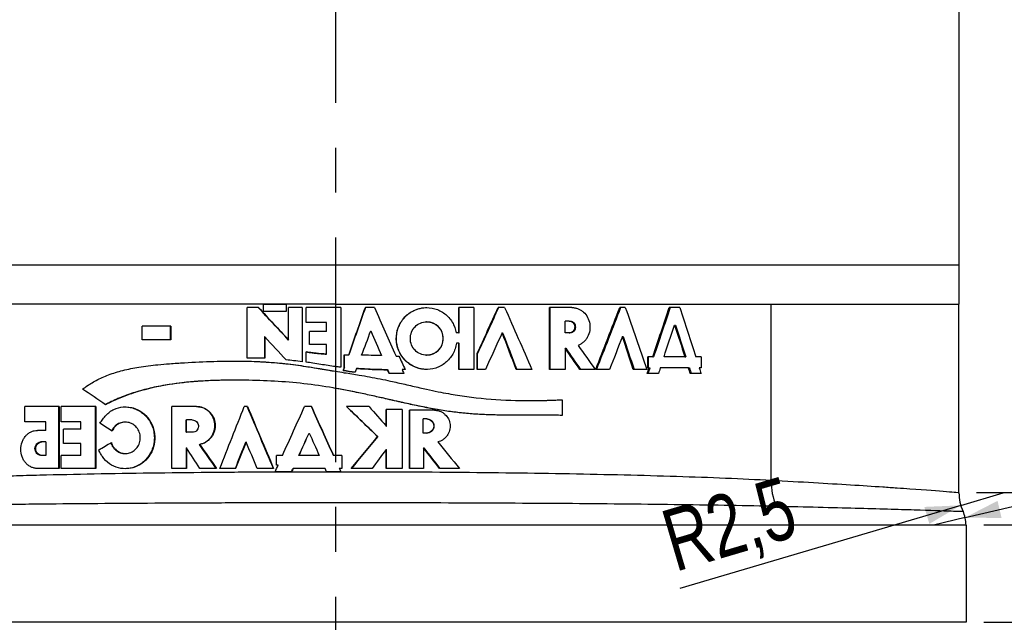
# Model space of a CAD drawing. Header units: millimetres. Extents: x 8 to 586, y 8 to 412.
# Tile 44 of 57: x 325 to 381, y 176 to 210. Entities that reach past the tile are written whole.
import ezdxf

# ---------------------------------------------------------------- set-up
doc = ezdxf.new("R2010")
doc.units = ezdxf.units.MM
doc.linetypes.add('CENTERX2', pattern=[20.32, 12.7, -2.54, 2.54, -2.54])
for name, color, linetype in [('CENTERLINE', 4, 'CENTERX2'), ('DETAIL', 3, 'Continuous'), ('DIMENSIONS', 2, 'Continuous')]:
    doc.layers.add(name, color=color, linetype=linetype)
doc.layers.add('OUTLINE', color=7, linetype='Continuous', lineweight=25)
doc.styles.add('SLDTEXTSTYLE0', font='TXT', dxfattribs={"width": 0.75})
doc.dimstyles.new('SLDDIMSTYLE1', dxfattribs={"dimtxt": 3.5, "dimasz": 2, "dimexe": 0, "dimexo": 0.0625, "dimgap": 0.875, "dimtad": 0, "dimtih": 1, "dimtoh": 1, "dimrnd": 1e-09, "dimzin": 12, "dimdsep": 46, "dimtxsty": 'SLDTEXTSTYLE0', "dimsah": 1, "dimcen": 0.09, "dimadec": 0, "dimazin": 3, "dimtfac": 1, "dimtofl": 0, "dimtmove": 0, "dimatfit": 3, "dimfxl": 0, "dimfrac": 2, "dimtolj": 1, "dimtzin": 12, "dimarcsym": 0})
doc.dimstyles.new('SLDDIMSTYLE2', dxfattribs={"dimtxt": 3.5, "dimasz": 2, "dimexe": 0, "dimexo": 0.0625, "dimgap": 0.875, "dimtad": 0, "dimtih": 1, "dimtoh": 1, "dimrnd": 1e-09, "dimzin": 12, "dimdsep": 46, "dimtxsty": 'SLDTEXTSTYLE0', "dimsah": 1, "dimcen": 0.09, "dimadec": 0, "dimazin": 3, "dimtol": 1, "dimtp": 0.05, "dimtm": 0.05, "dimtfac": 1, "dimtofl": 0, "dimtmove": 0, "dimatfit": 3, "dimfxl": 0, "dimfrac": 2, "dimtolj": 1, "dimarcsym": 0})
doc.dimstyles.new('SLDDIMSTYLE6', dxfattribs={"dimtxt": 3.5, "dimasz": 2, "dimexe": 0, "dimexo": 0.0625, "dimgap": 0.875, "dimtad": 1, "dimrnd": 1e-09, "dimzin": 12, "dimdsep": 46, "dimtxsty": 'SLDTEXTSTYLE0', "dimsah": 1, "dimcen": 0.09, "dimadec": 0, "dimazin": 3, "dimtfac": 1, "dimtofl": 0, "dimtmove": 0, "dimatfit": 3, "dimfxl": 0, "dimfrac": 2, "dimtolj": 1, "dimtzin": 12, "dimarcsym": 0})
doc.dimstyles.new('SLDDIMSTYLE7', dxfattribs={"dimtxt": 3.5, "dimasz": 2, "dimexe": 0, "dimexo": 0.0625, "dimgap": 0.875, "dimtad": 1, "dimrnd": 1e-09, "dimzin": 12, "dimdsep": 46, "dimtxsty": 'SLDTEXTSTYLE0', "dimsah": 1, "dimcen": 0, "dimadec": 0, "dimazin": 3, "dimtfac": 1, "dimtofl": 0, "dimtmove": 0, "dimatfit": 3, "dimfxl": 0, "dimfrac": 2, "dimtolj": 1, "dimtzin": 12, "dimarcsym": 0})

# ---------------------------------------------------------------- blocks, each defined once
blk = doc.blocks.new('_D_9')
at = {"layer": 'DIMENSIONS'}
for p, q in [((408.932, 289.39), (408.932, 187.296)), ((404.932, 187.296), (399.932, 183.394)), ((404.932, 187.296), (409.932, 187.296)), ((399.932, 183.394), (379.301, 183.394))]:
    blk.add_line(p, q, dxfattribs=at)
blk.add_solid([(408.932, 187.296), (409.432, 189.296), (408.432, 189.296)], dxfattribs=at)
at = {"layer": 'DIMENSIONS', "insert": (409.932, 189.03), "char_height": 3.5, "attachment_point": 1, "style": 'SLDTEXTSTYLE0'}
blk.add_mtext('206,58', dxfattribs=at)
blk = doc.blocks.new('_D_10')
at = {"layer": 'DIMENSIONS'}
for p, q in [((408.932, 187.296), (408.932, 181.684)), ((404.932, 181.684), (399.932, 181.572)), ((404.932, 181.684), (409.932, 181.684)), ((399.932, 181.572), (379.701, 181.572))]:
    blk.add_line(p, q, dxfattribs=at)
blk.add_solid([(408.932, 181.684), (409.432, 183.684), (408.432, 183.684)], dxfattribs=at)
at = {"layer": 'DIMENSIONS', "insert": (409.932, 183.418), "char_height": 3.5, "attachment_point": 1, "style": 'SLDTEXTSTYLE0'}
blk.add_mtext('208,41', dxfattribs=at)
blk = doc.blocks.new('_D_11')
at = {"layer": 'DIMENSIONS'}
for p, q in [((408.932, 181.684), (408.932, 176.072)), ((379.701, 176.072), (409.932, 176.072))]:
    blk.add_line(p, q, dxfattribs=at)
blk.add_solid([(408.932, 176.072), (409.432, 178.072), (408.432, 178.072)], dxfattribs=at)
at = {"layer": 'DIMENSIONS', "insert": (409.932, 177.806), "char_height": 3.5, "attachment_point": 1, "style": 'SLDTEXTSTYLE0'}
blk.add_mtext('213,91', dxfattribs=at)
blk = doc.blocks.new('_D_12')
at = {"layer": 'DIMENSIONS'}
for p, q in [((408.932, 176.072), (408.932, 163.572)), ((378.044, 163.572), (409.932, 163.572))]:
    blk.add_line(p, q, dxfattribs=at)
blk.add_solid([(408.932, 163.572), (409.432, 165.572), (408.432, 165.572)], dxfattribs=at)
at = {"layer": 'DIMENSIONS', "attachment_point": 1, "style": 'SLDTEXTSTYLE0'}
for s, insert, char_height in [('226,41', (409.932, 165.306), 3.5), ('±0,05', (425.449, 164.295), 2.5)]:
    blk.add_mtext(s, dxfattribs=dict(at, insert=insert, char_height=char_height))
blk = doc.blocks.new('_D_24')
at = {"layer": 'DIMENSIONS'}
for p, q in [((307.751, 230.712), (378.301, 230.712)), ((378.301, 230.712), (401.037, 230.712))]:
    blk.add_line(p, q, dxfattribs=at)
for points in [[(307.751, 230.712), (309.751, 230.212), (309.751, 231.212)], [(378.301, 230.712), (376.301, 231.212), (376.301, 230.212)]]:
    blk.add_solid(points, dxfattribs=at)
at = {"layer": 'DIMENSIONS', "char_height": 3.5, "attachment_point": 1, "style": 'SLDTEXTSTYLE0'}
for s, insert in [('%%c', (384.121, 235.223)), ('70,55', (389.4, 235.277))]:
    blk.add_mtext(s, dxfattribs=dict(at, insert=insert))
blk = doc.blocks.new('_D_29')
at = {"layer": 'DIMENSIONS'}
for q in [(380.801, 183.394), (362.519, 177.99)]:
    blk.add_line((378.403, 182.686), q, dxfattribs=at)
blk.add_solid([(378.403, 182.686), (376.343, 182.598), (376.627, 181.639)], dxfattribs=at)
at = {"layer": 'DIMENSIONS', "insert": (361.254, 182.271), "char_height": 3.5, "attachment_point": 1, "rotation": 16.4681, "style": 'SLDTEXTSTYLE0'}
blk.add_mtext('R2,5', dxfattribs=at)
blk = doc.blocks.new('_D_30')
at = {"layer": 'DIMENSIONS'}
for q in [(397.026, 186.329), (376.851, 181.572)]:
    blk.add_line((378.651, 181.997), q, dxfattribs=at)
blk.add_solid([(378.651, 181.997), (380.713, 181.969), (380.483, 182.942)], dxfattribs=at)
at = {"layer": 'DIMENSIONS', "insert": (384.433, 187.948), "char_height": 3.5, "attachment_point": 1, "rotation": 13.2655, "style": 'SLDTEXTSTYLE0'}
blk.add_mtext('R1,85', dxfattribs=at)

msp = doc.modelspace()

# ---------------------------------------------------------------- linework, layer by layer
at = {"layer": 'CENTERLINE'}
msp.add_line((343.02557, 401.03352), (343.02557, 148.79667), dxfattribs=at)
at = {"layer": 'DETAIL'}
for p, q in [((343.02557, 196.27238), (343.02557, 195.17238)), ((343.02557, 195.17238), (343.02557, 194.07237)), ((343.02557, 194.07237), (318.36684, 194.07237)), ((343.02557, 194.07237), (367.6843, 194.07237)), ((367.6843, 184.09083), (367.6843, 194.07237)), ((367.6843, 194.07237), (378.30057, 194.07237)), ((378.70057, 181.57238), (307.35057, 181.57238)), ((378.70057, 176.07238), (307.35057, 176.07238))]:
    msp.add_line(p, q, dxfattribs=at)
msp.add_arc((370.95559, 183.97177), 3.27346, 177.91564, 203.940323, dxfattribs=at)
for points, knots in [([(343.02557, 196.27238), (340.71683, 196.27238), (338.40814, 196.27238), (333.87938, 196.27238), (331.65941, 196.27238), (327.39341, 196.27238), (325.34748, 196.27238), (321.50818, 196.27238), (319.71491, 196.27238), (316.44985, 196.27238), (314.97815, 196.27238), (312.41281, 196.27238), (311.31924, 196.27238), (309.5522, 196.27238), (308.87878, 196.27238), (307.97796, 196.27238), (307.75057, 196.27238), (307.75057, 196.27238)], [0, 0, 0, 0, 0.125, 0.125, 0.25, 0.25, 0.375, 0.375, 0.5, 0.5, 0.625, 0.625, 0.75, 0.75, 0.875, 0.875, 1, 1, 1, 1]), ([(378.30057, 196.27238), (378.30057, 196.27238), (378.07318, 196.27238), (377.17236, 196.27238), (376.49894, 196.27238), (374.7319, 196.27238), (373.63833, 196.27238), (371.07299, 196.27238), (369.60129, 196.27238), (366.33623, 196.27238), (364.54296, 196.27238), (360.70366, 196.27238), (358.65773, 196.27238), (354.39173, 196.27238), (352.17176, 196.27238), (347.643, 196.27238), (345.33431, 196.27238), (343.02557, 196.27238)], [0, 0, 0, 0, 0.125, 0.125, 0.25, 0.25, 0.375, 0.375, 0.5, 0.5, 0.625, 0.625, 0.75, 0.75, 0.875, 0.875, 1, 1, 1, 1]), ([(367.6843, 184.09084), (366.02593, 184.17968), (364.2368, 184.25215), (361.35903, 184.34352), (360.36519, 184.37104), (358.34758, 184.41996), (357.31972, 184.44152), (355.22659, 184.47947), (354.16132, 184.49588), (351.99305, 184.52392), (350.88895, 184.53557), (347.52482, 184.5635), (345.27691, 184.57238), (341.8976, 184.57238), (340.76992, 184.57012), (338.51202, 184.56095), (337.37674, 184.55398), (334.03336, 184.52613), (331.8709, 184.49847), (328.72525, 184.4414), (327.69315, 184.41975), (326.17047, 184.38277), (325.6685, 184.36972), (324.68241, 184.34226), (324.19726, 184.32783), (321.81058, 184.25196), (320.02521, 184.17968), (318.36684, 184.09084)], [0, 0, 0, 0, 0.125, 0.125, 0.1875, 0.1875, 0.25, 0.25, 0.3125, 0.3125, 0.375, 0.375, 0.5, 0.5, 0.5625, 0.5625, 0.625, 0.625, 0.75, 0.75, 0.8125, 0.8125, 0.84375, 0.84375, 0.875, 0.875, 1, 1, 1, 1]), ([(378.30057, 183.39447), (378.30057, 183.39447), (378.24167, 183.39931), (378.00431, 183.41857), (377.82751, 183.43284), (377.12897, 183.48798), (376.44081, 183.54112), (375.29666, 183.62304), (375.05269, 183.64026), (374.54067, 183.67579), (374.27252, 183.69411), (373.43244, 183.75049), (372.82496, 183.78999), (370.86314, 183.91273), (369.37087, 184.00014), (367.6843, 184.09084)], [0, 0, 0, 0, 0.125, 0.125, 0.25, 0.25, 0.5, 0.5, 0.5625, 0.5625, 0.625, 0.625, 0.75, 0.75, 1, 1, 1, 1]), ([(318.08739, 182.64345), (319.74849, 182.6814), (321.54286, 182.71217), (323.94826, 182.74444), (324.43753, 182.75057), (325.43265, 182.76224), (325.9396, 182.76779), (327.47772, 182.7835), (328.52099, 182.79268), (331.70268, 182.81689), (333.89248, 182.82861), (337.28204, 182.84042), (338.43378, 182.84338), (340.72397, 182.84727), (341.86772, 182.84823), (345.29503, 182.84826), (347.5747, 182.84452), (350.98606, 182.83273), (352.10569, 182.82781), (354.30231, 182.81595), (355.38079, 182.80901), (357.49845, 182.79295), (358.53763, 182.78382), (360.57594, 182.76309), (361.57857, 182.75143), (363.51778, 182.7255), (364.45713, 182.7112), (366.26573, 182.67965), (367.1332, 182.66242), (367.96375, 182.64345)], [0, 0, 0, 0, 0.125, 0.125, 0.15625, 0.15625, 0.1875, 0.1875, 0.25, 0.25, 0.375, 0.375, 0.4375, 0.4375, 0.5, 0.5, 0.625, 0.625, 0.6875, 0.6875, 0.75, 0.75, 0.8125, 0.8125, 0.875, 0.875, 0.9375, 0.9375, 1, 1, 1, 1]), ([(367.96375, 182.64345), (369.64655, 182.605), (371.13461, 182.56787), (373.08904, 182.51568), (373.69388, 182.49888), (374.52981, 182.47489), (374.79654, 182.46709), (375.30568, 182.45197), (375.54821, 182.44464), (376.68564, 182.40975), (377.36936, 182.38709), (378.06255, 182.3636), (378.23781, 182.35752), (378.47274, 182.34933), (378.53045, 182.34729), (378.53045, 182.34729)], [0, 0, 0, 0, 0.25, 0.25, 0.375, 0.375, 0.4375, 0.4375, 0.5, 0.5, 0.75, 0.75, 0.875, 0.875, 1, 1, 1, 1])]:
    msp.add_open_spline(points, degree=3, knots=knots, dxfattribs=at)
at = {"layer": 'OUTLINE'}
for p, q in [((378.30057, 289.38953), (378.30057, 196.27238)), ((378.30057, 196.27238), (378.30057, 194.07237)), ((338.67755, 193.87238), (338.03917, 193.87238)), ((338.03917, 191.0138), (338.03917, 193.87238)), ((340.23967, 194.03685), (338.9654, 194.03685)), ((338.9654, 193.65936), (338.9654, 194.03685)), ((340.23191, 194.03685), (340.23191, 193.65936)), ((340.23967, 194.03685), (340.23967, 193.65936)), ((341.15027, 193.87238), (340.38114, 193.87238)), ((340.38114, 192.0375), (340.38114, 193.87238)), ((341.14505, 193.87238), (341.14505, 190.80429)), ((341.15027, 193.87238), (341.15027, 190.80429)), ((343.33773, 193.87238), (341.37073, 193.87238)), ((341.37073, 193.02276), (341.37073, 193.87238)), ((343.33773, 193.87238), (343.33773, 190.4948)), ((345.23762, 193.87238), (344.71937, 193.87238)), ((350.8478, 193.87238), (350.01514, 193.87238)), ((350.01514, 192.44335), (350.01514, 193.87238)), ((350.03463, 192.44335), (350.03463, 193.87238)), ((350.8478, 193.87238), (350.8478, 190.37238)), ((352.59933, 193.87238), (352.23207, 193.87238)), ((356.40629, 193.87238), (355.13988, 193.87238)), ((355.13988, 190.37238), (355.13988, 193.87238)), ((355.17364, 190.37238), (355.17364, 193.87238)), ((359.4267, 193.87238), (359.11037, 193.87238)), ((362.50673, 193.87238), (361.90984, 193.87238)), ((378.30057, 183.39447), (378.30057, 194.07237)), ((340.23967, 193.65936), (338.9654, 193.65936)), ((333.70833, 192.82811), (332.09352, 192.82811)), ((332.09352, 192.03856), (332.09352, 192.82811)), ((333.68236, 192.82811), (333.68236, 192.03856)), ((333.70833, 192.82811), (333.70833, 192.03856)), ((342.52658, 193.02276), (341.37073, 193.02276)), ((342.52658, 192.51714), (342.52658, 193.02276)), ((348.20249, 193.07239), (348.1881, 193.07239)), ((356.01784, 192.44083), (356.01784, 193.10351)), ((356.25923, 193.10351), (356.01784, 193.10351)), ((356.25923, 193.10351), (356.29612, 193.10351)), ((362.20922, 192.87721), (362.26268, 192.87721)), ((339.02099, 192.2122), (339.02099, 191.0138)), ((339.03212, 192.2122), (339.02099, 192.2122)), ((339.03212, 192.2122), (339.03212, 191.0138)), ((342.52658, 192.51714), (341.5546, 192.51714)), ((341.5546, 191.78624), (341.5546, 192.51714)), ((345.02924, 192.55095), (345.03482, 192.55095)), ((350.01514, 192.44335), (349.86544, 192.44335)), ((350.01514, 192.44335), (350.03463, 192.44335)), ((352.45934, 192.44335), (352.48563, 192.44335)), ((356.25923, 192.44083), (356.01784, 192.44083)), ((356.25923, 192.44083), (356.29612, 192.44083)), ((359.25985, 192.24483), (359.3051, 192.24483)), ((333.70833, 192.03856), (332.09352, 192.03856)), ((340.38114, 192.0375), (340.37377, 192.0375)), ((342.52641, 191.78624), (341.5546, 191.78624)), ((342.52641, 191.23974), (342.52641, 191.78624)), ((350.01514, 191.85699), (349.87461, 191.85699)), ((350.01514, 190.37238), (350.01514, 191.85699)), ((350.01514, 191.85699), (350.03463, 191.85699)), ((350.03463, 190.37238), (350.03463, 191.85699)), ((341.37073, 190.78828), (341.37073, 191.36248)), ((342.52641, 191.23974), (342.52502, 191.23974)), ((343.53062, 190.48845), (343.53062, 191.19643)), ((343.53203, 190.48845), (343.53203, 191.19643)), ((343.77729, 191.19038), (343.77939, 191.19038)), ((345.62776, 191.16021), (345.63502, 191.16021)), ((348.18805, 191.17238), (348.20244, 191.17238)), ((351.04467, 190.37238), (351.04467, 191.27484)), ((351.04467, 191.27484), (351.06702, 191.27484)), ((351.06702, 190.37238), (351.06702, 191.27484)), ((356.01784, 191.58249), (356.01784, 190.37238)), ((356.01784, 191.58249), (356.05405, 191.58249)), ((360.97769, 191.0871), (360.69622, 191.0871)), ((360.69622, 190.45595), (360.69622, 191.0871)), ((360.74547, 190.45595), (360.74547, 191.0871)), ((360.97769, 191.0871), (361.02773, 191.0871)), ((362.79553, 191.0871), (361.61564, 191.0871)), ((362.79553, 191.0871), (362.85063, 191.0871)), ((363.71359, 191.0871), (363.40987, 191.0871)), ((363.71359, 191.0871), (363.71359, 190.45595)), ((339.03212, 191.0138), (338.03917, 191.0138)), ((343.46756, 190.30901), (343.46879, 190.30901)), ((343.53062, 190.48845), (343.53203, 190.48845)), ((344.22386, 190.42814), (344.2272, 190.42814)), ((345.97304, 190.35716), (345.98126, 190.35716)), ((346.89573, 190.13739), (346.06749, 190.13739)), ((350.8478, 190.37238), (350.01514, 190.37238)), ((351.51503, 190.37238), (351.04467, 190.37238)), ((354.14431, 190.37238), (353.2563, 190.37238)), ((356.01784, 190.37238), (355.13988, 190.37238)), ((357.72373, 190.37238), (356.85405, 190.37238)), ((358.53824, 190.37238), (357.75216, 190.37238)), ((360.6436, 190.37238), (359.8736, 190.37238)), ((361.29786, 190.13739), (360.65604, 190.13739)), ((360.76414, 190.45595), (360.69622, 190.45595)), ((360.76414, 190.45595), (360.81358, 190.45595)), ((363.00048, 190.45595), (361.40467, 190.45595)), ((363.00048, 190.45595), (363.05615, 190.45595)), ((363.71359, 190.13739), (363.10357, 190.13739)), ((363.71359, 190.45595), (363.61196, 190.45595)), ((327.40009, 188.27238), (325.46117, 188.27238)), ((325.46117, 187.40288), (325.46117, 188.27238)), ((327.35654, 188.27238), (327.35654, 184.77238)), ((327.40009, 188.27238), (327.40009, 184.77238)), ((329.47875, 188.27238), (327.51847, 188.27238)), ((327.51847, 187.40288), (327.51847, 188.27238)), ((329.441, 188.27238), (329.441, 184.77238)), ((329.47875, 188.27238), (329.47875, 184.77238)), ((335.17553, 188.27238), (333.77676, 188.27238)), ((333.77676, 184.77238), (333.77676, 188.27238)), ((338.05529, 188.27238), (337.87121, 188.27238)), ((341.66957, 188.27238), (341.27939, 188.27238)), ((344.93194, 188.27238), (343.65695, 188.27238)), ((354.0494, 188.61403), (354.08013, 188.61403)), ((355.84648, 188.65856), (355.84648, 187.77487)), ((346.79953, 188.11422), (345.89941, 188.11422)), ((345.89941, 187.17413), (345.89941, 188.11422)), ((345.90742, 187.17413), (345.90742, 188.11422)), ((346.79953, 188.11422), (346.79953, 184.77238)), ((348.62831, 188.06656), (347.22292, 188.06656)), ((347.22292, 184.77238), (347.22292, 188.06656)), ((347.23462, 184.77238), (347.23462, 188.06656)), ((354.74033, 187.78629), (354.70777, 187.78629)), ((326.64753, 187.40288), (325.46117, 187.40288)), ((326.64753, 186.92585), (326.64753, 187.40288)), ((328.61705, 187.40288), (327.51847, 187.40288)), ((328.61705, 186.98654), (328.61705, 187.40288)), ((331.14817, 187.3934), (331.11507, 187.3934)), ((334.58278, 186.81743), (334.58278, 187.51538)), ((334.58278, 187.51538), (334.60624, 187.51538)), ((334.60624, 186.81743), (334.60624, 187.51538)), ((334.9301, 187.51538), (334.60624, 187.51538)), ((345.89941, 187.17413), (345.90742, 187.17413)), ((347.98681, 186.77605), (347.98681, 187.57222)), ((348.19383, 187.57222), (347.98681, 187.57222)), ((348.19383, 187.57222), (348.20823, 187.57222)), ((326.64753, 186.92585), (326.17507, 186.92585)), ((328.61705, 186.98654), (327.64298, 186.98654)), ((327.64298, 186.18337), (327.64298, 186.98654)), ((334.58278, 186.81743), (334.60624, 186.81743)), ((335.00815, 186.81743), (334.60624, 186.81743)), ((341.54143, 186.77605), (341.53729, 186.77605)), ((348.19383, 186.77605), (347.98681, 186.77605)), ((348.19383, 186.77605), (348.20823, 186.77605)), ((326.41622, 186.27664), (326.36993, 186.27664)), ((326.64753, 186.27664), (326.41622, 186.27664)), ((326.64753, 186.27664), (326.64753, 185.51505)), ((328.61705, 186.18337), (327.64298, 186.18337)), ((328.61705, 185.51505), (328.61705, 186.18337)), ((335.3335, 186.13747), (335.35488, 186.13747)), ((337.97694, 186.26348), (337.96286, 186.26348)), ((345.41589, 186.57591), (345.42255, 186.57591)), ((326.41622, 185.51505), (326.36993, 185.51505)), ((326.64753, 185.51505), (326.41622, 185.51505)), ((328.61705, 185.51505), (327.51847, 185.51505)), ((327.51847, 184.77238), (327.51847, 185.51505)), ((331.11447, 185.61967), (331.14757, 185.61967)), ((334.58278, 185.93774), (334.58278, 184.77238)), ((334.58278, 185.93774), (334.60624, 185.93774)), ((334.60624, 185.93774), (334.60624, 184.77238)), ((340.0359, 185.51505), (339.70004, 185.51505)), ((339.70004, 184.95693), (339.70004, 185.51505)), ((340.97218, 185.51505), (340.96646, 185.51505)), ((342.10994, 185.51505), (340.97218, 185.51505)), ((343.39132, 185.51505), (342.9131, 185.51505)), ((343.39132, 185.51505), (343.39132, 184.77238)), ((345.89941, 184.77238), (345.89941, 185.85414)), ((345.89941, 185.85414), (345.90742, 185.85414)), ((345.90742, 184.77238), (345.90742, 185.85414)), ((348.01138, 185.93774), (348.01138, 184.77238)), ((348.01138, 185.93774), (348.02528, 185.93774)), ((339.78458, 184.95693), (339.70004, 184.95693)), ((327.40009, 184.77238), (326.17507, 184.77238)), ((329.47875, 184.77238), (327.51847, 184.77238)), ((334.60624, 184.77238), (333.77676, 184.77238)), ((336.3058, 184.77238), (335.35488, 184.77238)), ((337.38291, 184.77238), (336.48772, 184.77238)), ((339.53038, 184.77238), (338.60429, 184.77238)), ((340.54971, 184.5785), (339.61427, 184.5785)), ((340.63714, 184.77238), (340.63049, 184.77238)), ((342.4449, 184.77238), (340.63714, 184.77238)), ((343.33559, 184.5785), (342.53235, 184.5785)), ((343.39132, 184.77238), (343.24812, 184.77238)), ((345.09937, 184.77238), (343.92664, 184.77238)), ((346.79953, 184.77238), (345.89941, 184.77238)), ((348.01138, 184.77238), (347.22292, 184.77238)), ((350.04458, 184.77238), (348.911, 184.77238)), ((378.70057, 181.57238), (378.70057, 176.07238))]:
    msp.add_line(p, q, dxfattribs=at)
for centre, radius, start, end in [((348.1797, 192.12238), 0.95027, 271.371152, 88.625983), ((380.80057, 183.39447), 2.5, 180, 204.763299), ((376.85057, 181.57238), 1.85, 0, 24.763299)]:
    msp.add_arc(centre, radius, start, end, dxfattribs=at)
for points in [[(340.37377, 192.0375), (339.8031, 192.64913), (339.23344, 193.26075), (338.66543, 193.87238)], [(338.67755, 193.87238), (339.24398, 193.26075), (339.81206, 192.64913), (340.38114, 192.0375)], [(343.77729, 191.19038), (344.09144, 192.08438), (344.4055, 192.97838), (344.71937, 193.87238)], [(344.72409, 193.87238), (344.40935, 192.97838), (344.09441, 192.08438), (343.77939, 191.19038)], [(345.23762, 193.87238), (345.64377, 192.95913), (346.0495, 192.04589), (346.45456, 191.13264)], [(351.04467, 191.27484), (351.4421, 192.14069), (351.83798, 193.00653), (352.23207, 193.87238)], [(352.25773, 193.87238), (351.86254, 193.00653), (351.46556, 192.14069), (351.06702, 191.27484)], [(352.59933, 193.87238), (353.11772, 192.70571), (353.63289, 191.53905), (354.14431, 190.37238)], [(357.75216, 190.37238), (358.20934, 191.53905), (358.66221, 192.70571), (359.11037, 193.87238)], [(359.1552, 193.87238), (358.7058, 192.70571), (358.25166, 191.53905), (357.7932, 190.37238)], [(359.4267, 193.87238), (359.83649, 192.70571), (360.24222, 191.53905), (360.6436, 190.37238)], [(360.97769, 191.08711), (361.2912, 192.01553), (361.60196, 192.94396), (361.90984, 193.87238)], [(361.96248, 193.87238), (361.65374, 192.94396), (361.34211, 192.01553), (361.02773, 191.08711)], [(362.50673, 193.87238), (362.8108, 192.94396), (363.11189, 192.01553), (363.40987, 191.08711)], [(361.61564, 191.08711), (361.81469, 191.68381), (362.01256, 192.28051), (362.20922, 192.87721)], [(362.20922, 192.87721), (362.40588, 192.28051), (362.60133, 191.68381), (362.79553, 191.08711)], [(362.26268, 192.87721), (362.45989, 192.28051), (362.65589, 191.68381), (362.85063, 191.08711)], [(340.23967, 190.91223), (339.83655, 191.34555), (339.43395, 191.77887), (339.03212, 192.21219)], [(344.50846, 191.17805), (344.68211, 191.63568), (344.85571, 192.09332), (345.02924, 192.55095)], [(345.02924, 192.55095), (345.22885, 192.08737), (345.42837, 191.62379), (345.62776, 191.16021)], [(345.03482, 192.55095), (345.23499, 192.08737), (345.43506, 191.62379), (345.63502, 191.16021)], [(352.45934, 192.44334), (352.14569, 191.75302), (351.83088, 191.0627), (351.51503, 190.37238)], [(353.2563, 190.37238), (352.99153, 191.0627), (352.72585, 191.75302), (352.45934, 192.44334)], [(352.48563, 192.44334), (352.75289, 191.75302), (353.01931, 191.0627), (353.28481, 190.37238)], [(359.25985, 192.24484), (359.02065, 191.62069), (358.7801, 190.99653), (358.53824, 190.37238)], [(359.8736, 190.37238), (359.67005, 190.99653), (359.46545, 191.62069), (359.25985, 192.24484)], [(359.3051, 192.24484), (359.51127, 191.62069), (359.71644, 190.99653), (359.92056, 190.37238)], [(356.75635, 191.72703), (357.08083, 191.27548), (357.40333, 190.82393), (357.72373, 190.37238)], [(343.53062, 191.19644), (343.61285, 191.19442), (343.69508, 191.1924), (343.77729, 191.19038)], [(345.62776, 191.16021), (345.43632, 191.16453), (345.06342, 191.17048), (344.50846, 191.17805)], [(346.45456, 191.13264), (346.50919, 191.12993), (346.56381, 191.12721), (346.61841, 191.1245)], [(346.61841, 191.1245), (346.73595, 190.87379), (346.85343, 190.62309), (346.97085, 190.37238)], [(356.85405, 190.37238), (356.57674, 190.77575), (356.29797, 191.17912), (356.01784, 191.5825)], [(356.05405, 191.5825), (356.33497, 191.17912), (356.61451, 190.77575), (356.89259, 190.37238)], [(343.46756, 190.30901), (343.48858, 190.36883), (343.5096, 190.42864), (343.53062, 190.48845)], [(344.14438, 190.21875), (343.91883, 190.24884), (343.69321, 190.27893), (343.46756, 190.30901)], [(343.53203, 190.48845), (343.51095, 190.42864), (343.48987, 190.36883), (343.46879, 190.30901)], [(343.46879, 190.30901), (343.69507, 190.27893), (343.92132, 190.24884), (344.1475, 190.21875)], [(344.22386, 190.42814), (344.19737, 190.35834), (344.17087, 190.28855), (344.14438, 190.21875)], [(344.2272, 190.42814), (344.82169, 190.38418), (345.40658, 190.36052), (345.98126, 190.35716)], [(346.06749, 190.13739), (346.03601, 190.21064), (346.00453, 190.2839), (345.97304, 190.35716)], [(345.98126, 190.35716), (346.01283, 190.2839), (346.0444, 190.21064), (346.07597, 190.13739)], [(346.97085, 190.37238), (346.91198, 190.37045), (346.85309, 190.36851), (346.79419, 190.36658)], [(346.79419, 190.36658), (346.82804, 190.29018), (346.86189, 190.21378), (346.89573, 190.13739)], [(360.65604, 190.13739), (360.69211, 190.24357), (360.72815, 190.34976), (360.76414, 190.45595)], [(360.81358, 190.45595), (360.77748, 190.34976), (360.74135, 190.24357), (360.70518, 190.13739)], [(361.40467, 190.45595), (361.3691, 190.34976), (361.3335, 190.24357), (361.29786, 190.13739)], [(363.10357, 190.13739), (363.06924, 190.24357), (363.03488, 190.34976), (363.00048, 190.45595)], [(363.05615, 190.45595), (363.09065, 190.34976), (363.12511, 190.24357), (363.15952, 190.13739)], [(363.61196, 190.45595), (363.64588, 190.34976), (363.67976, 190.24357), (363.71359, 190.13739)], [(330.02707, 188.37682), (329.58818, 188.67199), (329.15266, 188.96717), (328.72083, 189.26235)], [(336.48772, 184.77238), (336.94734, 185.93905), (337.40862, 187.10571), (337.87121, 188.27238)], [(339.52064, 184.77238), (339.02643, 185.93905), (338.53322, 187.10571), (338.04143, 188.27238)], [(338.05529, 188.27238), (338.5457, 187.10571), (339.03754, 185.93905), (339.53038, 184.77238)], [(340.0359, 185.51506), (340.44988, 186.43417), (340.86446, 187.35327), (341.27939, 188.27238)], [(342.91278, 185.51506), (342.49701, 186.43417), (342.08127, 187.35327), (341.66579, 188.27238)], [(341.66957, 188.27238), (342.08389, 187.35327), (342.49848, 186.43417), (342.9131, 185.51506)], [(345.41589, 186.57591), (344.8303, 187.1414), (344.24375, 187.70689), (343.65695, 188.27238)], [(343.65871, 188.27238), (344.24715, 187.70689), (344.83533, 187.1414), (345.42255, 186.57591)], [(344.93194, 188.27238), (345.2547, 187.9063), (345.57723, 187.54021), (345.89941, 187.17413)], [(330.39266, 186.88236), (330.16098, 187.03053), (329.93021, 187.17871), (329.70038, 187.32689)], [(340.96646, 185.51506), (341.15666, 185.93539), (341.34694, 186.35571), (341.53729, 186.77604)], [(340.97218, 185.51506), (341.16185, 185.93539), (341.35161, 186.35571), (341.54143, 186.77604)], [(341.54143, 186.77604), (341.73088, 186.35571), (341.92039, 185.93539), (342.10994, 185.51506)], [(329.63993, 185.8229), (329.87601, 185.96388), (330.11309, 186.10485), (330.35113, 186.24583)], [(336.28707, 184.77238), (335.96835, 185.22741), (335.65046, 185.68244), (335.3335, 186.13747)], [(335.35488, 186.13747), (335.67096, 185.68244), (335.98797, 185.22741), (336.3058, 184.77238)], [(337.36718, 184.77238), (337.56549, 185.26941), (337.76406, 185.76644), (337.96286, 186.26347)], [(337.97694, 186.26347), (337.77868, 185.76644), (337.58066, 185.26941), (337.38291, 184.77238)], [(338.60429, 184.77238), (338.39493, 185.26941), (338.1858, 185.76644), (337.97694, 186.26347)], [(343.92664, 184.77238), (344.42346, 185.37356), (344.92002, 185.97473), (345.41589, 186.57591)], [(345.42255, 186.57591), (344.9253, 185.97473), (344.42736, 185.37356), (343.92915, 184.77238)], [(348.81316, 186.27664), (349.22489, 185.77522), (349.63545, 185.2738), (350.04458, 184.77238)], [(335.35488, 184.77238), (335.10473, 185.16083), (334.85517, 185.54928), (334.60624, 185.93773)], [(345.89941, 185.85414), (345.63294, 185.49355), (345.36624, 185.13297), (345.09937, 184.77238)], [(348.911, 184.77238), (348.61173, 185.16083), (348.31182, 185.54928), (348.01138, 185.93773)], [(348.02528, 185.93773), (348.32655, 185.54928), (348.62729, 185.16083), (348.9274, 184.77238)], [(339.61427, 184.57849), (339.67103, 184.70464), (339.7278, 184.83078), (339.78458, 184.95693)], [(340.54281, 184.57849), (340.57203, 184.64312), (340.60126, 184.70775), (340.63049, 184.77238)], [(340.63714, 184.77238), (340.608, 184.70775), (340.57885, 184.64312), (340.54971, 184.57849)], [(342.53235, 184.57849), (342.5032, 184.64312), (342.47405, 184.70775), (342.4449, 184.77238)], [(343.24812, 184.77238), (343.27728, 184.70775), (343.30643, 184.64312), (343.33559, 184.57849)]]:
    msp.add_open_spline(points, degree=3, dxfattribs=at)
for points, knots in [([(349.87461, 191.85699), (349.86236, 191.80425), (349.83788, 191.6988), (349.78182, 191.49021), (349.67857, 191.24007), (349.49227, 190.97633), (349.26309, 190.75046), (348.99743, 190.5692), (348.60568, 190.40107), (348.0667, 190.33532), (347.43646, 190.50401), (346.90995, 190.89405), (346.55937, 191.44944), (346.43048, 192.09361), (346.53918, 192.74219), (346.87151, 193.30788), (347.3855, 193.715), (348.00954, 193.90446), (348.55048, 193.85669), (348.94716, 193.70193), (349.21831, 193.52994), (349.4549, 193.31179), (349.64995, 193.05396), (349.76124, 192.80683), (349.82382, 192.60008), (349.85156, 192.4956), (349.86544, 192.44334)], [0, 0, 0, 0, 0.01578069, 0.03154834, 0.06296374, 0.09415782, 0.12544969, 0.15699554, 0.18817143, 0.25037447, 0.31284989, 0.37523843, 0.43757246, 0.50009963, 0.56232294, 0.6248999, 0.68707943, 0.74964492, 0.81181512, 0.84293271, 0.87443424, 0.90570585, 0.93701375, 0.96848608, 0.98423831, 1, 1, 1, 1]), ([(348.20349, 190.37566), (348.16372, 190.37518), (348.05249, 190.37384), (347.87119, 190.40115), (347.66312, 190.45561), (347.46374, 190.53726), (347.27562, 190.64226), (347.10221, 190.77056), (346.92042, 190.94407), (346.74363, 191.17254), (346.59706, 191.46146), (346.50393, 191.77194), (346.47011, 192.09396), (346.49358, 192.41696), (346.56768, 192.6957), (346.66734, 192.92633), (346.77668, 193.11227), (346.90841, 193.28322), (347.0596, 193.43723), (347.22879, 193.57111), (347.41341, 193.68226), (347.61008, 193.77032), (347.81627, 193.83202), (348.01536, 193.86737), (348.1455, 193.86953), (348.20414, 193.87051)], [0, 0, 0, 0, 0.022010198, 0.06156868, 0.100917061, 0.140685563, 0.180115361, 0.219380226, 0.259102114, 0.318002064, 0.377089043, 0.435868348, 0.494750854, 0.553581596, 0.612412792, 0.651942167, 0.691098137, 0.730482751, 0.770192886, 0.809455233, 0.848888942, 0.888647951, 0.927994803, 0.967557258, 1, 1, 1, 1]), ([(356.40629, 193.87238), (356.43641, 193.87152), (356.49631, 193.8698), (356.58509, 193.85676), (356.6721, 193.83601), (356.78533, 193.79727), (356.92058, 193.72923), (357.11484, 193.58123), (357.30842, 193.33064), (357.43099, 192.96228), (357.43117, 192.57034), (357.32818, 192.26289), (357.1927, 192.05154), (357.06648, 191.91531), (356.92098, 191.80227), (356.81135, 191.75217), (356.75635, 191.72703)], [0, 0, 0, 0, 0.03162583, 0.06289976, 0.09405797, 0.12533924, 0.18793765, 0.25056816, 0.37531313, 0.5000582, 0.62480327, 0.74954834, 0.81214673, 0.87477732, 0.93717116, 1, 1, 1, 1]), ([(348.18805, 191.17238), (348.30947, 191.17238), (348.55234, 191.22548), (348.85993, 191.4364), (349.05938, 191.75376), (349.13145, 192.12238), (349.05938, 192.491), (348.85993, 192.80836), (348.55234, 193.01928), (348.18815, 193.09891), (347.82338, 193.01928), (347.51442, 192.80836), (347.31363, 192.491), (347.241, 192.12238), (347.31363, 191.75376), (347.51442, 191.4364), (347.82338, 191.22548), (348.06664, 191.17238), (348.18805, 191.17238)], [0, 0, 0, 0, 0.06243753, 0.12499149, 0.18744201, 0.25, 0.31255799, 0.37500851, 0.43756247, 0.5, 0.56243753, 0.62499149, 0.68744201, 0.75, 0.81255799, 0.87500851, 0.93756247, 1, 1, 1, 1]), ([(356.25923, 193.10351), (356.34156, 193.10274), (356.41915, 193.06855), (356.5343, 192.94438), (356.56653, 192.85969), (356.56677, 192.68464), (356.53428, 192.59997), (356.41917, 192.47577), (356.34077, 192.4409), (356.25923, 192.44082)], [0, 0, 0, 0, 0.25, 0.25, 0.5, 0.5, 0.75, 0.75, 1, 1, 1, 1]), ([(356.29612, 193.10351), (356.30974, 193.10288), (356.33678, 193.10161), (356.37657, 193.09274), (356.43996, 193.06977), (356.52009, 193.01252), (356.58819, 192.90223), (356.61243, 192.77218), (356.58839, 192.64208), (356.53109, 192.55005), (356.46869, 192.49479), (356.41495, 192.46433), (356.35674, 192.44447), (356.31632, 192.44204), (356.29612, 192.44082)], [0, 0, 0, 0, 0.04236227, 0.08411451, 0.12594642, 0.25040316, 0.37516902, 0.49969262, 0.62419215, 0.74901311, 0.81165166, 0.87447909, 0.93723923, 1, 1, 1, 1]), ([(342.52502, 191.23973), (342.30824, 191.25325), (342.1146, 191.26942), (341.94142, 191.28852), (341.94003, 191.28868), (341.93593, 191.28913), (341.93386, 191.28936), (341.92762, 191.29006), (341.9234, 191.29054), (341.91054, 191.292), (341.90172, 191.29301), (341.87451, 191.29617), (341.85538, 191.29845), (341.79503, 191.30576), (341.75082, 191.31129), (341.60632, 191.32986), (341.49414, 191.34486), (341.36612, 191.36248)], [0, 0, 0, 0, 0.5, 0.5, 0.5078125, 0.5078125, 0.515625, 0.515625, 0.53125, 0.53125, 0.5625, 0.5625, 0.625, 0.625, 0.75, 0.75, 1, 1, 1, 1]), ([(341.37073, 191.36248), (341.48255, 191.34723), (341.67445, 191.32104), (341.95722, 191.28588), (342.23066, 191.25972), (342.42405, 191.24665), (342.52641, 191.23973)], [0, 0, 0, 0, 0.2913634, 0.50000609, 0.73533491, 1, 1, 1, 1]), ([(328.72083, 189.26235), (328.81434, 189.3275), (328.96659, 189.43359), (329.22315, 189.60205), (329.60884, 189.82751), (330.21127, 190.0871), (331.01661, 190.33821), (331.95169, 190.52575), (332.84023, 190.63379), (333.70223, 190.70379), (334.75194, 190.77219), (336.0733, 190.83752), (337.56886, 190.85709), (338.92857, 190.81593), (340.1837, 190.71415), (341.24371, 190.56688), (342.17923, 190.41412), (342.8944, 190.2918), (343.50207, 190.19326), (343.95073, 190.12136), (344.63036, 190.01119), (345.3607, 189.8812), (346.22268, 189.6988), (346.97022, 189.53042), (347.64542, 189.37506), (348.27185, 189.23499), (348.8125, 189.1197), (349.39977, 189.00432), (350.11736, 188.88161), (351.3879, 188.71182), (352.88649, 188.61847), (354.21781, 188.6108), (354.92986, 188.62368), (355.4071, 188.64015), (355.68507, 188.65179), (355.84648, 188.65855)], [0, 0, 0, 0, 0.01282999, 0.02088872, 0.03452173, 0.06311059, 0.09473135, 0.12931515, 0.16966463, 0.19399251, 0.22460629, 0.28491174, 0.33764517, 0.3856052, 0.43044434, 0.47177187, 0.49931651, 0.53108134, 0.54875559, 0.56463689, 0.5793027, 0.62184694, 0.64342587, 0.67306225, 0.703523, 0.71745485, 0.74180135, 0.76284083, 0.78185781, 0.82036262, 0.90175614, 0.94616135, 0.96844492, 0.98167714, 1, 1, 1, 1]), ([(337.27403, 190.84688), (337.44392, 190.84664), (337.82717, 190.84609), (338.43065, 190.82962), (339.07176, 190.79866), (339.70071, 190.75181), (340.30954, 190.69036), (340.91074, 190.61253), (341.52566, 190.52027), (342.10439, 190.42541), (342.6065, 190.34141), (342.8931, 190.29334), (343.01661, 190.27262)], [0, 0, 0, 0, 0.08891697, 0.200578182, 0.314798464, 0.422948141, 0.528112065, 0.632077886, 0.736880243, 0.849820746, 0.935283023, 1, 1, 1, 1]), ([(341.15027, 190.80429), (340.9883, 190.82616), (340.68516, 190.86709), (340.38121, 190.89789), (340.23967, 190.91223)], [0, 0, 0, 0, 0.53432564, 1, 1, 1, 1]), ([(343.33773, 190.4948), (343.23359, 190.50625), (342.99079, 190.53294), (342.61132, 190.59177), (342.18443, 190.66272), (341.77099, 190.7296), (341.4949, 190.77008), (341.37073, 190.78828)], [0, 0, 0, 0, 0.15795654, 0.3682891, 0.57886688, 0.81060563, 1, 1, 1, 1]), ([(343.3386, 190.4948), (343.269, 190.50209), (343.1641, 190.51308), (343.05956, 190.52705), (343.02437, 190.53175)], [0, 0, 0, 0, 0.66342995, 1, 1, 1, 1]), ([(345.97304, 190.35716), (345.82916, 190.35873), (345.54019, 190.36189), (345.10463, 190.37641), (344.66536, 190.39747), (344.37145, 190.41789), (344.22386, 190.42814)], [0, 0, 0, 0, 0.24686733, 0.49577441, 0.74679475, 1, 1, 1, 1]), ([(337.39674, 189.76637), (337.28333, 189.76624), (337.03265, 189.76594), (336.64898, 189.76022), (336.18748, 189.74866), (335.68098, 189.72788), (335.1353, 189.69372), (334.59446, 189.64703), (334.05701, 189.58557), (333.52168, 189.50729), (333.02206, 189.41684), (332.55489, 189.31529), (332.11679, 189.20388), (331.68646, 189.07766), (331.32044, 188.95483), (331.01768, 188.84263), (330.7809, 188.74787), (330.57982, 188.6602), (330.41627, 188.5845), (330.28414, 188.52126), (330.15155, 188.4564), (330.05999, 188.41105), (330.01179, 188.38718)], [0, 0, 0, 0, 0.04386121, 0.09694754, 0.14876976, 0.22317498, 0.29436922, 0.36238634, 0.43597423, 0.50715447, 0.57599657, 0.63716929, 0.69724351, 0.75628544, 0.81654324, 0.85207988, 0.88605639, 0.91917852, 0.94042682, 0.95869773, 0.9782589, 1, 1, 1, 1]), ([(355.84648, 187.77488), (355.69479, 187.77737), (355.43394, 187.78165), (354.90928, 187.78755), (354.27128, 187.78564), (353.47365, 187.78268), (352.40274, 187.78483), (351.32089, 187.81287), (350.23353, 187.89682), (349.14574, 188.03045), (348.0605, 188.231), (346.97775, 188.46431), (346.16543, 188.64829), (345.35177, 188.83347), (344.30739, 189.062), (343.4863, 189.22436), (342.38737, 189.41536), (341.23823, 189.58257), (339.57384, 189.72101), (337.91243, 189.77446), (336.26145, 189.7633), (334.62731, 189.668), (333.02277, 189.44043), (331.72989, 189.1), (330.8616, 188.77406), (330.38116, 188.55303), (330.1451, 188.43555), (330.02707, 188.37682)], [0, 0, 0, 0, 0.01817708, 0.0312572, 0.06251149, 0.09376375, 0.12502147, 0.1875234, 0.21877985, 0.25003125, 0.31252776, 0.3437831, 0.37503897, 0.40629492, 0.43755057, 0.49500623, 0.50005598, 0.56255322, 0.62505089, 0.68755158, 0.75005306, 0.81254671, 0.8750318, 0.93749491, 0.96874364, 0.98437149, 1, 1, 1, 1]), ([(337.41232, 189.76671), (337.40971, 189.76671), (337.40451, 189.76671), (337.39929, 189.76671), (337.39667, 189.76671)], [0, 0, 0, 0, 0.50000201, 1, 1, 1, 1]), ([(353.39632, 187.78343), (353.3816, 187.78341), (353.27452, 187.78333), (353.08314, 187.78379), (352.819, 187.78516), (352.55113, 187.78786), (352.22688, 187.79315), (351.85755, 187.80247), (351.46027, 187.81738), (351.06451, 187.83777), (350.66666, 187.8651), (350.25686, 187.90118), (349.84811, 187.94635), (349.43305, 188.00149), (349.00422, 188.06773), (348.55486, 188.14543), (348.09144, 188.23315), (347.62521, 188.3281), (347.17692, 188.42408), (346.72081, 188.52499), (346.22813, 188.63613), (345.76911, 188.74013), (345.33136, 188.83855), (344.95192, 188.92212), (344.53373, 189.01186), (344.11687, 189.09809), (343.69695, 189.18102), (343.33513, 189.2496), (343.11313, 189.28849), (343.02548, 189.30385)], [0, 0, 0, 0, 0.0043278, 0.03148832, 0.05612454, 0.08166337, 0.1097448, 0.15065334, 0.18905892, 0.22496792, 0.26519756, 0.30402292, 0.34325338, 0.38315306, 0.42384498, 0.46715621, 0.51309997, 0.55797033, 0.60221482, 0.64302118, 0.69017306, 0.74496782, 0.7758824, 0.81672147, 0.85448042, 0.89636767, 0.9365803, 0.97495924, 1, 1, 1, 1]), ([(329.70038, 187.32689), (329.75691, 187.40558), (329.86911, 187.56176), (330.04899, 187.78306), (330.25128, 187.97765), (330.56706, 188.17493), (331.02664, 188.28622), (331.58967, 188.22599), (332.10771, 187.97517), (332.51517, 187.55655), (332.77208, 187.02172), (332.84219, 186.42729), (332.72114, 185.84241), (332.42179, 185.33182), (331.9784, 184.95496), (331.44471, 184.7506), (330.87937, 184.74696), (330.34731, 184.93917), (329.9783, 185.24615), (329.78609, 185.52146), (329.6994, 185.69218), (329.65976, 185.77931), (329.63993, 185.8229)], [0, 0, 0, 0, 0.03176311, 0.06304237, 0.0937071, 0.1243363, 0.18700584, 0.25010446, 0.31245376, 0.37487575, 0.43744043, 0.49997581, 0.56246723, 0.62500535, 0.6875291, 0.75003648, 0.81244584, 0.87516672, 0.93792171, 0.96901322, 0.98449687, 1, 1, 1, 1]), ([(335.3335, 186.13747), (335.46379, 186.16068), (335.58537, 186.20695), (335.811, 186.34563), (335.90841, 186.43395), (336.07, 186.64716), (336.12915, 186.76513), (336.20372, 187.02339), (336.21674, 187.15519), (336.19398, 187.42324), (336.15903, 187.55088), (336.04217, 187.79233), (335.96411, 187.89835), (335.76919, 188.08033), (335.65885, 188.15031), (335.41281, 188.24794), (335.28693, 188.27201), (335.15365, 188.27238)], [0, 0, 0, 0, 0.125, 0.125, 0.25, 0.25, 0.375, 0.375, 0.5, 0.5, 0.625, 0.625, 0.75, 0.75, 0.875, 0.875, 1, 1, 1, 1]), ([(335.17553, 188.27238), (335.20831, 188.27143), (335.27347, 188.26956), (335.37015, 188.25524), (335.46487, 188.23244), (335.58795, 188.18989), (335.73443, 188.11544), (335.8905, 187.99382), (336.02273, 187.8454), (336.15909, 187.61802), (336.24906, 187.29138), (336.2152, 186.95394), (336.11893, 186.70613), (336.01346, 186.53692), (335.8799, 186.38969), (335.72161, 186.2716), (335.54546, 186.18199), (335.41847, 186.15233), (335.35488, 186.13747)], [0, 0, 0, 0, 0.03161272, 0.06284595, 0.09396716, 0.12524668, 0.18779199, 0.25036832, 0.31291362, 0.37549002, 0.50006385, 0.62463769, 0.68717539, 0.74975968, 0.81230497, 0.87488135, 0.9373415, 1, 1, 1, 1]), ([(354.08, 188.61441), (354.25216, 188.61494), (354.51124, 188.61574), (354.85335, 188.62221), (355.09155, 188.62818), (355.32939, 188.63625), (355.57573, 188.64571), (355.75397, 188.6532), (355.84648, 188.65708)], [0, 0, 0, 0, 0.28998485, 0.43640786, 0.57954884, 0.69447548, 0.84142539, 1, 1, 1, 1]), ([(331.10366, 188.25158), (331.16094, 188.25212), (331.3121, 188.25357), (331.55374, 188.20017), (331.81884, 188.10069), (332.06318, 187.95398), (332.28141, 187.76683), (332.4666, 187.54221), (332.61527, 187.28932), (332.7199, 187.01402), (332.77878, 186.72463), (332.78963, 186.42865), (332.75396, 186.13457), (332.66981, 185.85163), (332.54229, 185.5871), (332.37413, 185.34884), (332.17054, 185.14285), (331.93603, 184.97643), (331.67965, 184.85307), (331.41329, 184.77478), (331.23303, 184.76363), (331.1455, 184.75822)], [0, 0, 0, 0, 0.03320533, 0.08762248, 0.14161791, 0.19519846, 0.24873917, 0.3028133, 0.35696657, 0.41058287, 0.464253, 0.51824052, 0.57208621, 0.62584329, 0.67973124, 0.73357789, 0.78730071, 0.84140172, 0.89552478, 0.94926941, 1, 1, 1, 1]), ([(348.62831, 188.06657), (348.6559, 188.06578), (348.71073, 188.06421), (348.79197, 188.05245), (348.87148, 188.03375), (348.97475, 187.99885), (349.09766, 187.93765), (349.27226, 187.80494), (349.44139, 187.58153), (349.53524, 187.25806), (349.50925, 186.92182), (349.38937, 186.66779), (349.24571, 186.50112), (349.11654, 186.39882), (348.97163, 186.31949), (348.86605, 186.29094), (348.81316, 186.27664)], [0, 0, 0, 0, 0.031675, 0.06295493, 0.09409975, 0.12537279, 0.18798054, 0.25062558, 0.37534363, 0.50006173, 0.62477984, 0.74949792, 0.81210563, 0.87475074, 0.93725443, 1, 1, 1, 1]), ([(355.84648, 187.77545), (355.78181, 187.77653), (355.64996, 187.77872), (355.45974, 187.78149), (355.28555, 187.78371), (355.13373, 187.78521), (354.98633, 187.78598), (354.85645, 187.78627), (354.7715, 187.78627), (354.74031, 187.78627)], [0, 0, 0, 0, 0.17639706, 0.35962386, 0.5172092, 0.64915389, 0.77092675, 0.91591686, 1, 1, 1, 1]), ([(330.35113, 186.24583), (330.35888, 186.22131), (330.37431, 186.17248), (330.40471, 186.10242), (330.44025, 186.03539), (330.49478, 185.95091), (330.57529, 185.85498), (330.72686, 185.72863), (330.95194, 185.62581), (331.24561, 185.60784), (331.52861, 185.6966), (331.76688, 185.88175), (331.93165, 186.14122), (332.00291, 186.44415), (331.97199, 186.75449), (331.84268, 187.0353), (331.63073, 187.25322), (331.36181, 187.3823), (331.06838, 187.40745), (330.83201, 187.33871), (330.66529, 187.23603), (330.55505, 187.13632), (330.46056, 187.0187), (330.41532, 186.92786), (330.39266, 186.88236)], [0, 0, 0, 0, 0.0158397, 0.03153463, 0.04720204, 0.06295981, 0.09429251, 0.12559955, 0.18800522, 0.25042379, 0.31284737, 0.37527542, 0.437705, 0.50013465, 0.56256144, 0.62498212, 0.68739349, 0.749793, 0.81217852, 0.87454687, 0.90583642, 0.93715313, 0.96852495, 1, 1, 1, 1]), ([(331.11512, 187.39008), (331.08887, 187.39061), (331.01412, 187.3921), (330.89261, 187.36574), (330.75615, 187.31312), (330.63023, 187.23562), (330.51991, 187.13605), (330.429, 187.02369), (330.38649, 186.93887), (330.36656, 186.89912)], [0, 0, 0, 0, 0.08444808, 0.24043306, 0.39642988, 0.55232227, 0.70818724, 0.86324955, 1, 1, 1, 1]), ([(334.9301, 187.51539), (335.01537, 187.51468), (335.09638, 187.48341), (335.2227, 187.36798), (335.26302, 187.28818), (335.28238, 187.11606), (335.26066, 187.02899), (335.16314, 186.88721), (335.09113, 186.83796), (335.00815, 186.81743)], [0, 0, 0, 0, 0.25, 0.25, 0.5, 0.5, 0.75, 0.75, 1, 1, 1, 1]), ([(348.19383, 187.57222), (348.29894, 187.57145), (348.39847, 187.53022), (348.54597, 187.38102), (348.58731, 187.27936), (348.58757, 187.06891), (348.54596, 186.96726), (348.39849, 186.81802), (348.29807, 186.77609), (348.19383, 186.77604)], [0, 0, 0, 0, 0.25, 0.25, 0.5, 0.5, 0.75, 0.75, 1, 1, 1, 1]), ([(348.20823, 187.57222), (348.22563, 187.57148), (348.26019, 187.57), (348.31108, 187.55936), (348.36811, 187.5399), (348.42921, 187.50721), (348.50903, 187.44103), (348.58231, 187.33038), (348.61321, 187.17416), (348.58244, 187.01783), (348.509, 186.90726), (348.42908, 186.84086), (348.36026, 186.80426), (348.28576, 186.7804), (348.23407, 186.77749), (348.20823, 186.77604)], [0, 0, 0, 0, 0.042264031, 0.083966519, 0.125802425, 0.188361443, 0.250872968, 0.375549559, 0.500008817, 0.624448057, 0.749170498, 0.81178596, 0.874579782, 0.937306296, 1, 1, 1, 1]), ([(326.17507, 184.77238), (326.14367, 184.77343), (326.08128, 184.77552), (325.98906, 184.79154), (325.89907, 184.81708), (325.78277, 184.86467), (325.64566, 184.94774), (325.50254, 185.08294), (325.38468, 185.24688), (325.26924, 185.49606), (325.20754, 185.84911), (325.26923, 186.20212), (325.38467, 186.45132), (325.50249, 186.61521), (325.64566, 186.7506), (325.80998, 186.8496), (325.98846, 186.91409), (326.11282, 186.92192), (326.17507, 186.92584)], [0, 0, 0, 0, 0.03162745, 0.06284883, 0.09396425, 0.12527687, 0.18783035, 0.25041312, 0.3129666, 0.37554944, 0.50007144, 0.62459344, 0.68714693, 0.74972975, 0.81228321, 0.87486601, 0.93736321, 1, 1, 1, 1]), ([(326.36993, 185.51506), (326.35502, 185.51578), (326.32541, 185.5172), (326.28184, 185.52738), (326.23304, 185.54599), (326.18079, 185.57726), (326.11257, 185.64055), (326.05001, 185.7464), (326.02364, 185.89583), (326.04989, 186.04536), (326.11258, 186.1511), (326.18082, 186.21455), (326.23959, 186.24949), (326.30337, 186.27225), (326.3477, 186.27517), (326.36993, 186.27664)], [0, 0, 0, 0, 0.042281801, 0.083991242, 0.125822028, 0.18837338, 0.250880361, 0.375564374, 0.500025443, 0.624465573, 0.749197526, 0.811717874, 0.874383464, 0.937021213, 1, 1, 1, 1]), ([(326.41622, 185.51506), (326.32612, 185.51583), (326.24104, 185.55524), (326.115, 185.69795), (326.07975, 185.79521), (326.07951, 185.99649), (326.11502, 186.09374), (326.24102, 186.23649), (326.3264, 186.27615), (326.41622, 186.27664)], [0, 0, 0, 0, 0.25, 0.25, 0.5, 0.5, 0.75, 0.75, 1, 1, 1, 1]), ([(330.32233, 186.2287), (330.33698, 186.1861), (330.3681, 186.09554), (330.44354, 185.97063), (330.53968, 185.85563), (330.65417, 185.76073), (330.78214, 185.68712), (330.92048, 185.64049), (331.03301, 185.61856), (331.09793, 185.62184), (331.11441, 185.62267)], [0, 0, 0, 0, 0.12231932, 0.26003324, 0.39846515, 0.53699934, 0.67555335, 0.8141983, 0.95282969, 1, 1, 1, 1])]:
    msp.add_open_spline(points, degree=3, knots=knots, dxfattribs=at)

# ---------------------------------------------------------------- dimensions: what is measured, and where the dimension line sits
at = {"layer": 'DIMENSIONS'}
for feature_location, offset, dimstyle, picture, middle in [((378.30057, 183.39447), (31.63166, 3.90154), 'SLDDIMSTYLE1', '_D_9', (417.04404, 187.296)), ((378.70057, 181.57238), (31.23166, 0.11181), 'SLDDIMSTYLE1', '_D_10', (417.04404, 181.68419)), ((378.70057, 176.07238), (31.23166, 0), 'SLDDIMSTYLE1', '_D_11', (417.04404, 176.07238)), ((377.04439, 163.57238), (32.88784, 0), 'SLDDIMSTYLE2', '_D_12', (421.83814, 163.57238))]:
    dim = msp.add_ordinate_dim(feature_location=feature_location, offset=offset, dtype=0, origin=(356.67557, 389.97839), dimstyle=dimstyle, dxfattribs=at)
    dim.commit()
    dim.dimension.update_dxf_attribs({"geometry": picture, "text_midpoint": middle})
dim = msp.add_linear_dim(base=(378.30057, 230.71174), p1=(307.75057, 183.39447), p2=(378.30057, 183.39447), text='%%c<>', dimstyle='SLDDIMSTYLE6', dxfattribs=at)
dim.commit()
dim.dimension.update_dxf_attribs({"geometry": '_D_24', "text_midpoint": (392.57911, 230.71174), "dimtype": 160})
for center, mpoint, picture, middle in [((376.85057, 181.57238), (378.65121, 181.99689), '_D_30', (391.48558, 185.02266)), ((380.80057, 183.39447), (378.40313, 182.68576), '_D_29', (366.73259, 179.23585))]:
    dim = msp.add_radius_dim(center=center, mpoint=mpoint, dimstyle='SLDDIMSTYLE7', dxfattribs=at)
    dim.commit()
    dim.dimension.update_dxf_attribs({"geometry": picture, "text_midpoint": middle, "dimtype": 164})

doc.saveas('drawing.dxf')
